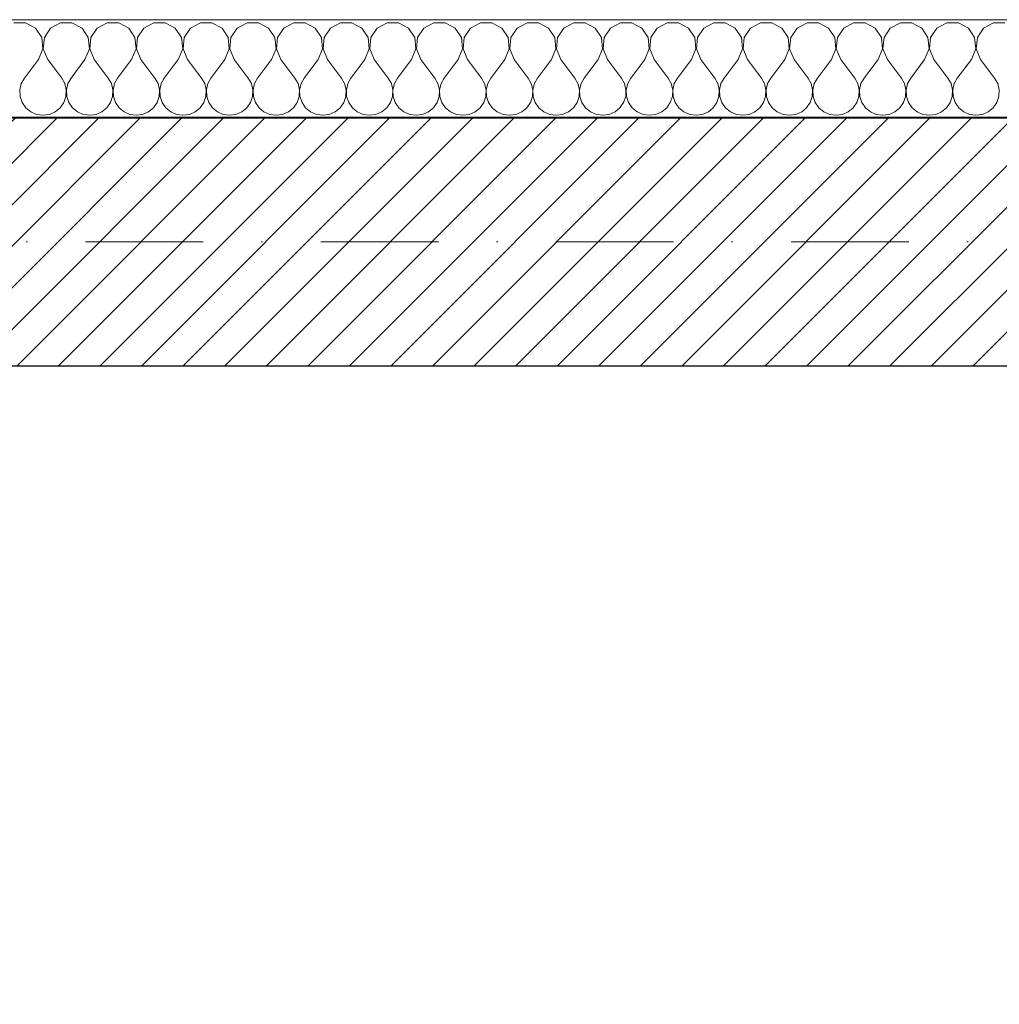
# Model space of a CAD drawing. Header units: millimetres. Extents: x 172139 to 266886, y 98118 to 138225.
# Tile 46 of 123: x 205536 to 207036, y 120168 to 121676. Entities that reach past the tile are written whole.
import ezdxf

# ---------------------------------------------------------------- set-up
doc = ezdxf.new("R2010")
doc.units = ezdxf.units.MM
doc.header["$MEASUREMENT"] = 0
doc.linetypes.add('Kropki i Kreski', pattern=[360, 180, -90, 0, -90])
for name, color, linetype in [('Konstrukcja - Siatki mod', 7, 'Continuous'), ('KR_INW', 7, 'Continuous'), ('NAPIS_SODON', 7, 'Continuous')]:
    doc.layers.add(name, color=color, linetype=linetype)
doc.layers.add('Konstrukcja - Siatki mod_Nr_pióra__48', color=7, linetype='Continuous', lineweight=15, true_color=0xa80f02)
doc.layers.add('KR_INW_Nr_pióra__102', color=7, linetype='Continuous', lineweight=5, true_color=0xcccccc)
for name, color, linetype, lineweight in [('KR_INW_Nr_pióra__101', 252, 'Continuous', 5), ('KR_INW_Nr_pióra__27', 7, 'Continuous', 25), ('KR_INW_Nr_pióra__47', 7, 'Continuous', 15), ('NAPIS_SODON_Nr_pióra__1', 7, 'Continuous', 13), ('NAPIS_SODON_Nr_pióra__121', 255, 'Continuous', 0)]:
    doc.layers.add(name, color=color, linetype=linetype, lineweight=lineweight)

# ---------------------------------------------------------------- blocks, each defined once
blk = doc.blocks.new('Strop_1', base_point=(179225, 121523.3))
at = {"layer": 'NAPIS_SODON_Nr_pióra__1', "linetype": 'Continuous', "flags": 128}
blk.add_lwpolyline([(179225, 121523.3), (179225.9, 107003.8), (250898.3, 107008.3), (250897.4, 121527.8)], close=True, dxfattribs=at)
blk = doc.blocks.new('Strop_2', base_point=(188316, 115154.1))
at = {"layer": 'NAPIS_SODON_Nr_pióra__121', "linetype": 'Continuous', "flags": 128}
blk.add_lwpolyline([(188316, 115154.1), (204667.3, 115154.1), (205241.5, 115154.1), (205242.2, 115154.1), (205242.2, 115394.1), (205241.5, 115154.1), (205174.5, 117823.2), (205315.4, 117824.8), (205315.4, 121145.6), (224463.2, 121145.6)], dxfattribs=at)
blk = doc.blocks.new('*X104')
at = {"layer": 'KR_INW_Nr_pióra__102', "linetype": 'Continuous'}
for p, q in [((205544.4, 121670.9), (205527, 121670.9)), ((205559.7, 121662.7), (205544.4, 121670.9)), ((205569.4, 121648.2), (205559.7, 121662.7)), ((205583.1, 121662.7), (205573.5, 121648.2)), ((205598.4, 121670.9), (205583.1, 121662.7)), ((205615.8, 121670.9), (205598.4, 121670.9)), ((205631.2, 121662.7), (205615.8, 121670.9)), ((205640.8, 121648.2), (205631.2, 121662.7)), ((205654.5, 121662.7), (205644.9, 121648.2)), ((205669.9, 121670.9), (205654.5, 121662.7)), ((205687.3, 121670.9), (205669.9, 121670.9)), ((205702.6, 121662.7), (205687.3, 121670.9)), ((205712.2, 121648.2), (205702.6, 121662.7)), ((205726, 121662.7), (205716.3, 121648.2)), ((205741.3, 121670.9), (205726, 121662.7)), ((205758.7, 121670.9), (205741.3, 121670.9)), ((205774, 121662.7), (205758.7, 121670.9)), ((205783.7, 121648.2), (205774, 121662.7)), ((205797.4, 121662.7), (205787.8, 121648.2)), ((205812.7, 121670.9), (205797.4, 121662.7)), ((205830.1, 121670.9), (205812.7, 121670.9)), ((205845.5, 121662.7), (205830.1, 121670.9)), ((205855.1, 121648.2), (205845.5, 121662.7)), ((205868.8, 121662.7), (205859.2, 121648.2)), ((205884.2, 121670.9), (205868.8, 121662.7)), ((205901.6, 121670.9), (205884.2, 121670.9)), ((205916.9, 121662.7), (205901.6, 121670.9)), ((205926.5, 121648.2), (205916.9, 121662.7)), ((205940.3, 121662.7), (205930.6, 121648.2)), ((205955.6, 121670.9), (205940.3, 121662.7)), ((205973, 121670.9), (205955.6, 121670.9)), ((205988.3, 121662.7), (205973, 121670.9)), ((205997.9, 121648.2), (205988.3, 121662.7)), ((206011.7, 121662.7), (206002.1, 121648.2)), ((206027, 121670.9), (206011.7, 121662.7)), ((206044.4, 121670.9), (206027, 121670.9)), ((206059.7, 121662.7), (206044.4, 121670.9)), ((206069.4, 121648.2), (206059.7, 121662.7)), ((206083.1, 121662.7), (206073.5, 121648.2)), ((206098.4, 121670.9), (206083.1, 121662.7)), ((206115.8, 121670.9), (206098.4, 121670.9)), ((206131.2, 121662.7), (206115.8, 121670.9)), ((206140.8, 121648.2), (206131.2, 121662.7)), ((206154.5, 121662.7), (206144.9, 121648.2)), ((206169.9, 121670.9), (206154.5, 121662.7)), ((206187.3, 121670.9), (206169.9, 121670.9)), ((206202.6, 121662.7), (206187.3, 121670.9)), ((206212.2, 121648.2), (206202.6, 121662.7)), ((206226, 121662.7), (206216.3, 121648.2)), ((206241.3, 121670.9), (206226, 121662.7)), ((206258.7, 121670.9), (206241.3, 121670.9)), ((206274, 121662.7), (206258.7, 121670.9)), ((206283.7, 121648.2), (206274, 121662.7)), ((206297.4, 121662.7), (206287.8, 121648.2)), ((206312.7, 121670.9), (206297.4, 121662.7)), ((206330.1, 121670.9), (206312.7, 121670.9)), ((206345.5, 121662.7), (206330.1, 121670.9)), ((206355.1, 121648.2), (206345.5, 121662.7)), ((206368.8, 121662.7), (206359.2, 121648.2)), ((206384.2, 121670.9), (206368.8, 121662.7)), ((206401.6, 121670.9), (206384.2, 121670.9)), ((206416.9, 121662.7), (206401.6, 121670.9)), ((206426.5, 121648.2), (206416.9, 121662.7)), ((206440.3, 121662.7), (206430.6, 121648.2)), ((206455.6, 121670.9), (206440.3, 121662.7)), ((206473, 121670.9), (206455.6, 121670.9)), ((206488.3, 121662.7), (206473, 121670.9)), ((206497.9, 121648.2), (206488.3, 121662.7)), ((206511.7, 121662.7), (206502.1, 121648.2)), ((206527, 121670.9), (206511.7, 121662.7)), ((206544.4, 121670.9), (206527, 121670.9)), ((206559.7, 121662.7), (206544.4, 121670.9)), ((206569.4, 121648.2), (206559.7, 121662.7)), ((206583.1, 121662.7), (206573.5, 121648.2)), ((206598.4, 121670.9), (206583.1, 121662.7)), ((206615.8, 121670.9), (206598.4, 121670.9)), ((206631.2, 121662.7), (206615.8, 121670.9)), ((206640.8, 121648.2), (206631.2, 121662.7)), ((206654.5, 121662.7), (206644.9, 121648.2)), ((206669.9, 121670.9), (206654.5, 121662.7)), ((206687.3, 121670.9), (206669.9, 121670.9)), ((206702.6, 121662.7), (206687.3, 121670.9)), ((206712.2, 121648.2), (206702.6, 121662.7)), ((206726, 121662.7), (206716.3, 121648.2)), ((206741.3, 121670.9), (206726, 121662.7)), ((206758.7, 121670.9), (206741.3, 121670.9)), ((206774, 121662.7), (206758.7, 121670.9)), ((206783.7, 121648.2), (206774, 121662.7)), ((206797.4, 121662.7), (206787.8, 121648.2)), ((206812.7, 121670.9), (206797.4, 121662.7)), ((206830.1, 121670.9), (206812.7, 121670.9)), ((206845.5, 121662.7), (206830.1, 121670.9)), ((206855.1, 121648.2), (206845.5, 121662.7)), ((206868.8, 121662.7), (206859.2, 121648.2)), ((206884.2, 121670.9), (206868.8, 121662.7)), ((206901.6, 121670.9), (206884.2, 121670.9)), ((206916.9, 121662.7), (206901.6, 121670.9)), ((206926.5, 121648.2), (206916.9, 121662.7)), ((206940.3, 121662.7), (206930.6, 121648.2)), ((206955.6, 121670.9), (206940.3, 121662.7)), ((206973, 121670.9), (206955.6, 121670.9)), ((206988.3, 121662.7), (206973, 121670.9)), ((206997.9, 121648.2), (206988.3, 121662.7)), ((207011.7, 121662.7), (207002.1, 121648.2)), ((207027, 121670.9), (207011.7, 121662.7)), ((207044.4, 121670.9), (207027, 121670.9)), ((205571, 121630.9), (205569.4, 121648.2)), ((205573.5, 121648.2), (205571.8, 121630.9)), ((205642.4, 121630.9), (205640.8, 121648.2)), ((205644.9, 121648.2), (205643.3, 121630.9)), ((205713.9, 121630.9), (205712.2, 121648.2)), ((205716.3, 121648.2), (205714.7, 121630.9)), ((205785.3, 121630.9), (205783.7, 121648.2)), ((205787.8, 121648.2), (205786.1, 121630.9)), ((205856.7, 121630.9), (205855.1, 121648.2)), ((205859.2, 121648.2), (205857.6, 121630.9)), ((205928.2, 121630.9), (205926.5, 121648.2)), ((205930.6, 121648.2), (205929, 121630.9)), ((205999.6, 121630.9), (205997.9, 121648.2)), ((206002.1, 121648.2), (206000.4, 121630.9)), ((206071, 121630.9), (206069.4, 121648.2)), ((206073.5, 121648.2), (206071.8, 121630.9)), ((206142.4, 121630.9), (206140.8, 121648.2)), ((206144.9, 121648.2), (206143.3, 121630.9)), ((206213.9, 121630.9), (206212.2, 121648.2)), ((206216.3, 121648.2), (206214.7, 121630.9)), ((206285.3, 121630.9), (206283.7, 121648.2)), ((206287.8, 121648.2), (206286.1, 121630.9)), ((206356.7, 121630.9), (206355.1, 121648.2)), ((206359.2, 121648.2), (206357.6, 121630.9)), ((206428.2, 121630.9), (206426.5, 121648.2)), ((206430.6, 121648.2), (206429, 121630.9)), ((206499.6, 121630.9), (206497.9, 121648.2)), ((206502.1, 121648.2), (206500.4, 121630.9)), ((206571, 121630.9), (206569.4, 121648.2)), ((206573.5, 121648.2), (206571.8, 121630.9)), ((206642.4, 121630.9), (206640.8, 121648.2)), ((206644.9, 121648.2), (206643.3, 121630.9)), ((206713.9, 121630.9), (206712.2, 121648.2)), ((206716.3, 121648.2), (206714.7, 121630.9)), ((206785.3, 121630.9), (206783.7, 121648.2)), ((206787.8, 121648.2), (206786.1, 121630.9)), ((206856.7, 121630.9), (206855.1, 121648.2)), ((206859.2, 121648.2), (206857.6, 121630.9)), ((206928.2, 121630.9), (206926.5, 121648.2)), ((206930.6, 121648.2), (206929, 121630.9)), ((206999.6, 121630.9), (206997.9, 121648.2)), ((207002.1, 121648.2), (207000.4, 121630.9)), ((205564.3, 121614.9), (205571, 121630.9)), ((205571.8, 121630.9), (205578.6, 121614.9)), ((205635.7, 121614.9), (205642.4, 121630.9)), ((205643.3, 121630.9), (205650, 121614.9)), ((205707.1, 121614.9), (205713.9, 121630.9)), ((205714.7, 121630.9), (205721.4, 121614.9)), ((205778.6, 121614.9), (205785.3, 121630.9)), ((205786.1, 121630.9), (205792.9, 121614.9)), ((205850, 121614.9), (205856.7, 121630.9)), ((205857.6, 121630.9), (205864.3, 121614.9)), ((205921.4, 121614.9), (205928.2, 121630.9)), ((205929, 121630.9), (205935.7, 121614.9)), ((205992.9, 121614.9), (205999.6, 121630.9)), ((206000.4, 121630.9), (206007.1, 121614.9)), ((206064.3, 121614.9), (206071, 121630.9)), ((206071.8, 121630.9), (206078.6, 121614.9)), ((206135.7, 121614.9), (206142.4, 121630.9)), ((206143.3, 121630.9), (206150, 121614.9)), ((206207.1, 121614.9), (206213.9, 121630.9)), ((206214.7, 121630.9), (206221.4, 121614.9)), ((206278.6, 121614.9), (206285.3, 121630.9)), ((206286.1, 121630.9), (206292.9, 121614.9)), ((206350, 121614.9), (206356.7, 121630.9)), ((206357.6, 121630.9), (206364.3, 121614.9)), ((206421.4, 121614.9), (206428.2, 121630.9)), ((206429, 121630.9), (206435.7, 121614.9)), ((206492.9, 121614.9), (206499.6, 121630.9)), ((206500.4, 121630.9), (206507.1, 121614.9)), ((206564.3, 121614.9), (206571, 121630.9)), ((206571.8, 121630.9), (206578.6, 121614.9)), ((206635.7, 121614.9), (206642.4, 121630.9)), ((206643.3, 121630.9), (206650, 121614.9)), ((206707.1, 121614.9), (206713.9, 121630.9)), ((206714.7, 121630.9), (206721.4, 121614.9)), ((206778.6, 121614.9), (206785.3, 121630.9)), ((206786.1, 121630.9), (206792.9, 121614.9)), ((206850, 121614.9), (206856.7, 121630.9)), ((206857.6, 121630.9), (206864.3, 121614.9)), ((206921.4, 121614.9), (206928.2, 121630.9)), ((206929, 121630.9), (206935.7, 121614.9)), ((206992.9, 121614.9), (206999.6, 121630.9)), ((207000.4, 121630.9), (207007.1, 121614.9)), ((205564.3, 121614.9), (205542.9, 121586.3)), ((205578.6, 121614.9), (205600, 121586.3)), ((205635.7, 121614.9), (205614.3, 121586.3)), ((205650, 121614.9), (205671.4, 121586.3)), ((205707.1, 121614.9), (205685.7, 121586.3)), ((205721.4, 121614.9), (205742.9, 121586.3)), ((205778.6, 121614.9), (205757.1, 121586.3)), ((205792.9, 121614.9), (205814.3, 121586.3)), ((205850, 121614.9), (205828.6, 121586.3)), ((205864.3, 121614.9), (205885.7, 121586.3)), ((205921.4, 121614.9), (205900, 121586.3)), ((205935.7, 121614.9), (205957.1, 121586.3)), ((205992.9, 121614.9), (205971.4, 121586.3)), ((206007.1, 121614.9), (206028.6, 121586.3)), ((206064.3, 121614.9), (206042.9, 121586.3)), ((206078.6, 121614.9), (206100, 121586.3)), ((206135.7, 121614.9), (206114.3, 121586.3)), ((206150, 121614.9), (206171.4, 121586.3)), ((206207.1, 121614.9), (206185.7, 121586.3)), ((206221.4, 121614.9), (206242.9, 121586.3)), ((206278.6, 121614.9), (206257.1, 121586.3)), ((206292.9, 121614.9), (206314.3, 121586.3)), ((206350, 121614.9), (206328.6, 121586.3)), ((206364.3, 121614.9), (206385.7, 121586.3)), ((206421.4, 121614.9), (206400, 121586.3)), ((206435.7, 121614.9), (206457.1, 121586.3)), ((206492.9, 121614.9), (206471.4, 121586.3)), ((206507.1, 121614.9), (206528.6, 121586.3)), ((206564.3, 121614.9), (206542.9, 121586.3)), ((206578.6, 121614.9), (206600, 121586.3)), ((206635.7, 121614.9), (206614.3, 121586.3)), ((206650, 121614.9), (206671.4, 121586.3)), ((206707.1, 121614.9), (206685.7, 121586.3)), ((206721.4, 121614.9), (206742.9, 121586.3)), ((206778.6, 121614.9), (206757.1, 121586.3)), ((206792.9, 121614.9), (206814.3, 121586.3)), ((206850, 121614.9), (206828.6, 121586.3)), ((206864.3, 121614.9), (206885.7, 121586.3)), ((206921.4, 121614.9), (206900, 121586.3)), ((206935.7, 121614.9), (206957.1, 121586.3)), ((206992.9, 121614.9), (206971.4, 121586.3)), ((207007.1, 121614.9), (207028.6, 121586.3)), ((205542.9, 121586.3), (205538.1, 121577.7)), ((205604.8, 121577.7), (205600, 121586.3)), ((205614.3, 121586.3), (205609.5, 121577.7)), ((205676.2, 121577.7), (205671.4, 121586.3)), ((205685.7, 121586.3), (205680.9, 121577.7)), ((205747.6, 121577.7), (205742.9, 121586.3)), ((205757.1, 121586.3), (205752.4, 121577.7)), ((205819.1, 121577.7), (205814.3, 121586.3)), ((205828.6, 121586.3), (205823.8, 121577.7)), ((205890.5, 121577.7), (205885.7, 121586.3)), ((205900, 121586.3), (205895.2, 121577.7)), ((205961.9, 121577.7), (205957.1, 121586.3)), ((205971.4, 121586.3), (205966.7, 121577.7)), ((206033.3, 121577.7), (206028.6, 121586.3)), ((206042.9, 121586.3), (206038.1, 121577.7)), ((206104.8, 121577.7), (206100, 121586.3)), ((206114.3, 121586.3), (206109.5, 121577.7)), ((206176.2, 121577.7), (206171.4, 121586.3)), ((206185.7, 121586.3), (206180.9, 121577.7)), ((206247.6, 121577.7), (206242.9, 121586.3)), ((206257.1, 121586.3), (206252.4, 121577.7)), ((206319.1, 121577.7), (206314.3, 121586.3)), ((206328.6, 121586.3), (206323.8, 121577.7)), ((206390.5, 121577.7), (206385.7, 121586.3)), ((206400, 121586.3), (206395.2, 121577.7)), ((206461.9, 121577.7), (206457.1, 121586.3)), ((206471.4, 121586.3), (206466.7, 121577.7)), ((206533.3, 121577.7), (206528.6, 121586.3)), ((206542.9, 121586.3), (206538.1, 121577.7)), ((206604.8, 121577.7), (206600, 121586.3)), ((206614.3, 121586.3), (206609.5, 121577.7)), ((206676.2, 121577.7), (206671.4, 121586.3)), ((206685.7, 121586.3), (206680.9, 121577.7)), ((206747.6, 121577.7), (206742.9, 121586.3)), ((206757.1, 121586.3), (206752.4, 121577.7)), ((206819.1, 121577.7), (206814.3, 121586.3)), ((206828.6, 121586.3), (206823.8, 121577.7)), ((206890.5, 121577.7), (206885.7, 121586.3)), ((206900, 121586.3), (206895.2, 121577.7)), ((206961.9, 121577.7), (206957.1, 121586.3)), ((206971.4, 121586.3), (206966.7, 121577.7)), ((207033.3, 121577.7), (207028.6, 121586.3)), ((205538.1, 121577.7), (205535.9, 121568.1)), ((205535.9, 121568.1), (205536.3, 121558.2)), ((205607, 121568.1), (205604.8, 121577.7)), ((205606.5, 121558.2), (205607, 121568.1)), ((205609.5, 121577.7), (205607.3, 121568.1)), ((205607.3, 121568.1), (205607.8, 121558.2)), ((205678.4, 121568.1), (205676.2, 121577.7)), ((205677.9, 121558.2), (205678.4, 121568.1)), ((205680.9, 121577.7), (205678.7, 121568.1)), ((205678.7, 121568.1), (205679.2, 121558.2)), ((205749.9, 121568.1), (205747.6, 121577.7)), ((205749.4, 121558.2), (205749.9, 121568.1)), ((205752.4, 121577.7), (205750.1, 121568.1)), ((205750.1, 121568.1), (205750.6, 121558.2)), ((205821.3, 121568.1), (205819.1, 121577.7)), ((205820.8, 121558.2), (205821.3, 121568.1)), ((205823.8, 121577.7), (205821.6, 121568.1)), ((205821.6, 121568.1), (205822.1, 121558.2)), ((205892.7, 121568.1), (205890.5, 121577.7)), ((205892.2, 121558.2), (205892.7, 121568.1)), ((205895.2, 121577.7), (205893, 121568.1)), ((205893, 121568.1), (205893.5, 121558.2)), ((205964.1, 121568.1), (205961.9, 121577.7)), ((205963.7, 121558.2), (205964.1, 121568.1)), ((205966.7, 121577.7), (205964.4, 121568.1)), ((205964.4, 121568.1), (205964.9, 121558.2)), ((206035.6, 121568.1), (206033.3, 121577.7)), ((206035.1, 121558.2), (206035.6, 121568.1)), ((206038.1, 121577.7), (206035.9, 121568.1)), ((206035.9, 121568.1), (206036.3, 121558.2)), ((206107, 121568.1), (206104.8, 121577.7)), ((206106.5, 121558.2), (206107, 121568.1)), ((206109.5, 121577.7), (206107.3, 121568.1)), ((206107.3, 121568.1), (206107.8, 121558.2)), ((206178.4, 121568.1), (206176.2, 121577.7)), ((206177.9, 121558.2), (206178.4, 121568.1)), ((206180.9, 121577.7), (206178.7, 121568.1)), ((206178.7, 121568.1), (206179.2, 121558.2)), ((206249.9, 121568.1), (206247.6, 121577.7)), ((206249.4, 121558.2), (206249.9, 121568.1)), ((206252.4, 121577.7), (206250.1, 121568.1)), ((206250.1, 121568.1), (206250.6, 121558.2)), ((206321.3, 121568.1), (206319.1, 121577.7)), ((206320.8, 121558.2), (206321.3, 121568.1)), ((206323.8, 121577.7), (206321.6, 121568.1)), ((206321.6, 121568.1), (206322.1, 121558.2)), ((206392.7, 121568.1), (206390.5, 121577.7)), ((206392.2, 121558.2), (206392.7, 121568.1)), ((206395.2, 121577.7), (206393, 121568.1)), ((206393, 121568.1), (206393.5, 121558.2)), ((206464.1, 121568.1), (206461.9, 121577.7)), ((206463.7, 121558.2), (206464.1, 121568.1)), ((206466.7, 121577.7), (206464.4, 121568.1)), ((206464.4, 121568.1), (206464.9, 121558.2)), ((206535.6, 121568.1), (206533.3, 121577.7)), ((206535.1, 121558.2), (206535.6, 121568.1)), ((206538.1, 121577.7), (206535.9, 121568.1)), ((206535.9, 121568.1), (206536.3, 121558.2)), ((206607, 121568.1), (206604.8, 121577.7)), ((206606.5, 121558.2), (206607, 121568.1)), ((206609.5, 121577.7), (206607.3, 121568.1)), ((206607.3, 121568.1), (206607.8, 121558.2)), ((206678.4, 121568.1), (206676.2, 121577.7)), ((206677.9, 121558.2), (206678.4, 121568.1)), ((206680.9, 121577.7), (206678.7, 121568.1)), ((206678.7, 121568.1), (206679.2, 121558.2)), ((206749.9, 121568.1), (206747.6, 121577.7)), ((206749.4, 121558.2), (206749.9, 121568.1)), ((206752.4, 121577.7), (206750.1, 121568.1)), ((206750.1, 121568.1), (206750.6, 121558.2)), ((206821.3, 121568.1), (206819.1, 121577.7)), ((206820.8, 121558.2), (206821.3, 121568.1)), ((206823.8, 121577.7), (206821.6, 121568.1)), ((206821.6, 121568.1), (206822.1, 121558.2)), ((206892.7, 121568.1), (206890.5, 121577.7)), ((206892.2, 121558.2), (206892.7, 121568.1)), ((206895.2, 121577.7), (206893, 121568.1)), ((206893, 121568.1), (206893.5, 121558.2)), ((206964.1, 121568.1), (206961.9, 121577.7)), ((206963.7, 121558.2), (206964.1, 121568.1)), ((206966.7, 121577.7), (206964.4, 121568.1)), ((206964.4, 121568.1), (206964.9, 121558.2)), ((207035.6, 121568.1), (207033.3, 121577.7)), ((207035.1, 121558.2), (207035.6, 121568.1)), ((205536.3, 121558.2), (205539.5, 121548.9)), ((205603.4, 121548.9), (205606.5, 121558.2)), ((205607.8, 121558.2), (205610.9, 121548.9)), ((205674.8, 121548.9), (205677.9, 121558.2)), ((205679.2, 121558.2), (205682.3, 121548.9)), ((205746.2, 121548.9), (205749.4, 121558.2)), ((205750.6, 121558.2), (205753.8, 121548.9)), ((205817.7, 121548.9), (205820.8, 121558.2)), ((205822.1, 121558.2), (205825.2, 121548.9)), ((205889.1, 121548.9), (205892.2, 121558.2)), ((205893.5, 121558.2), (205896.6, 121548.9)), ((205960.5, 121548.9), (205963.7, 121558.2)), ((205964.9, 121558.2), (205968.1, 121548.9)), ((206031.9, 121548.9), (206035.1, 121558.2)), ((206036.3, 121558.2), (206039.5, 121548.9)), ((206103.4, 121548.9), (206106.5, 121558.2)), ((206107.8, 121558.2), (206110.9, 121548.9)), ((206174.8, 121548.9), (206177.9, 121558.2)), ((206179.2, 121558.2), (206182.3, 121548.9)), ((206246.2, 121548.9), (206249.4, 121558.2)), ((206250.6, 121558.2), (206253.8, 121548.9)), ((206317.7, 121548.9), (206320.8, 121558.2)), ((206322.1, 121558.2), (206325.2, 121548.9)), ((206389.1, 121548.9), (206392.2, 121558.2)), ((206393.5, 121558.2), (206396.6, 121548.9)), ((206460.5, 121548.9), (206463.7, 121558.2)), ((206464.9, 121558.2), (206468.1, 121548.9)), ((206531.9, 121548.9), (206535.1, 121558.2)), ((206536.3, 121558.2), (206539.5, 121548.9)), ((206603.4, 121548.9), (206606.5, 121558.2)), ((206607.8, 121558.2), (206610.9, 121548.9)), ((206674.8, 121548.9), (206677.9, 121558.2)), ((206679.2, 121558.2), (206682.3, 121548.9)), ((206746.2, 121548.9), (206749.4, 121558.2)), ((206750.6, 121558.2), (206753.8, 121548.9)), ((206817.7, 121548.9), (206820.8, 121558.2)), ((206822.1, 121558.2), (206825.2, 121548.9)), ((206889.1, 121548.9), (206892.2, 121558.2)), ((206893.5, 121558.2), (206896.6, 121548.9)), ((206960.5, 121548.9), (206963.7, 121558.2)), ((206964.9, 121558.2), (206968.1, 121548.9)), ((207031.9, 121548.9), (207035.1, 121558.2)), ((205539.5, 121548.9), (205545.1, 121540.8)), ((205545.1, 121540.8), (205552.7, 121534.5)), ((205590.2, 121534.5), (205597.8, 121540.8)), ((205597.8, 121540.8), (205603.4, 121548.9)), ((205610.9, 121548.9), (205616.5, 121540.8)), ((205616.5, 121540.8), (205624.1, 121534.5)), ((205661.6, 121534.5), (205669.2, 121540.8)), ((205669.2, 121540.8), (205674.8, 121548.9)), ((205682.3, 121548.9), (205687.9, 121540.8)), ((205687.9, 121540.8), (205695.5, 121534.5)), ((205733.1, 121534.5), (205740.6, 121540.8)), ((205740.6, 121540.8), (205746.2, 121548.9)), ((205753.8, 121548.9), (205759.4, 121540.8)), ((205759.4, 121540.8), (205766.9, 121534.5)), ((205804.5, 121534.5), (205812.1, 121540.8)), ((205812.1, 121540.8), (205817.7, 121548.9)), ((205825.2, 121548.9), (205830.8, 121540.8)), ((205830.8, 121540.8), (205838.4, 121534.5)), ((205875.9, 121534.5), (205883.5, 121540.8)), ((205883.5, 121540.8), (205889.1, 121548.9)), ((205896.6, 121548.9), (205902.2, 121540.8)), ((205902.2, 121540.8), (205909.8, 121534.5)), ((205947.3, 121534.5), (205954.9, 121540.8)), ((205954.9, 121540.8), (205960.5, 121548.9)), ((205968.1, 121548.9), (205973.6, 121540.8)), ((205973.6, 121540.8), (205981.2, 121534.5)), ((206018.8, 121534.5), (206026.4, 121540.8)), ((206026.4, 121540.8), (206031.9, 121548.9)), ((206039.5, 121548.9), (206045.1, 121540.8)), ((206045.1, 121540.8), (206052.7, 121534.5)), ((206090.2, 121534.5), (206097.8, 121540.8)), ((206097.8, 121540.8), (206103.4, 121548.9)), ((206110.9, 121548.9), (206116.5, 121540.8)), ((206116.5, 121540.8), (206124.1, 121534.5)), ((206161.6, 121534.5), (206169.2, 121540.8)), ((206169.2, 121540.8), (206174.8, 121548.9)), ((206182.3, 121548.9), (206187.9, 121540.8)), ((206187.9, 121540.8), (206195.5, 121534.5)), ((206233.1, 121534.5), (206240.6, 121540.8)), ((206240.6, 121540.8), (206246.2, 121548.9)), ((206253.8, 121548.9), (206259.4, 121540.8)), ((206259.4, 121540.8), (206266.9, 121534.5)), ((206304.5, 121534.5), (206312.1, 121540.8)), ((206312.1, 121540.8), (206317.7, 121548.9)), ((206325.2, 121548.9), (206330.8, 121540.8)), ((206330.8, 121540.8), (206338.4, 121534.5)), ((206375.9, 121534.5), (206383.5, 121540.8)), ((206383.5, 121540.8), (206389.1, 121548.9)), ((206396.6, 121548.9), (206402.2, 121540.8)), ((206402.2, 121540.8), (206409.8, 121534.5)), ((206447.3, 121534.5), (206454.9, 121540.8)), ((206454.9, 121540.8), (206460.5, 121548.9)), ((206468.1, 121548.9), (206473.6, 121540.8)), ((206473.6, 121540.8), (206481.2, 121534.5)), ((206518.8, 121534.5), (206526.4, 121540.8)), ((206526.4, 121540.8), (206531.9, 121548.9)), ((206539.5, 121548.9), (206545.1, 121540.8)), ((206545.1, 121540.8), (206552.7, 121534.5)), ((206590.2, 121534.5), (206597.8, 121540.8)), ((206597.8, 121540.8), (206603.4, 121548.9)), ((206610.9, 121548.9), (206616.5, 121540.8)), ((206616.5, 121540.8), (206624.1, 121534.5)), ((206661.6, 121534.5), (206669.2, 121540.8)), ((206669.2, 121540.8), (206674.8, 121548.9)), ((206682.3, 121548.9), (206687.9, 121540.8)), ((206687.9, 121540.8), (206695.5, 121534.5)), ((206733.1, 121534.5), (206740.6, 121540.8)), ((206740.6, 121540.8), (206746.2, 121548.9)), ((206753.8, 121548.9), (206759.4, 121540.8)), ((206759.4, 121540.8), (206766.9, 121534.5)), ((206804.5, 121534.5), (206812.1, 121540.8)), ((206812.1, 121540.8), (206817.7, 121548.9)), ((206825.2, 121548.9), (206830.8, 121540.8)), ((206830.8, 121540.8), (206838.4, 121534.5)), ((206875.9, 121534.5), (206883.5, 121540.8)), ((206883.5, 121540.8), (206889.1, 121548.9)), ((206896.6, 121548.9), (206902.2, 121540.8)), ((206902.2, 121540.8), (206909.8, 121534.5)), ((206947.3, 121534.5), (206954.9, 121540.8)), ((206954.9, 121540.8), (206960.5, 121548.9)), ((206968.1, 121548.9), (206973.6, 121540.8)), ((206973.6, 121540.8), (206981.2, 121534.5)), ((207018.8, 121534.5), (207026.4, 121540.8)), ((207026.4, 121540.8), (207031.9, 121548.9)), ((205552.7, 121534.5), (205561.7, 121530.5)), ((205561.7, 121530.5), (205571.4, 121529.2)), ((205571.4, 121529.2), (205581.2, 121530.5)), ((205581.2, 121530.5), (205590.2, 121534.5)), ((205624.1, 121534.5), (205633.1, 121530.5)), ((205633.1, 121530.5), (205642.9, 121529.2)), ((205642.9, 121529.2), (205652.6, 121530.5)), ((205652.6, 121530.5), (205661.6, 121534.5)), ((205695.5, 121534.5), (205704.5, 121530.5)), ((205704.5, 121530.5), (205714.3, 121529.2)), ((205714.3, 121529.2), (205724, 121530.5)), ((205724, 121530.5), (205733.1, 121534.5)), ((205766.9, 121534.5), (205776, 121530.5)), ((205776, 121530.5), (205785.7, 121529.2)), ((205785.7, 121529.2), (205795.5, 121530.5)), ((205795.5, 121530.5), (205804.5, 121534.5)), ((205838.4, 121534.5), (205847.4, 121530.5)), ((205847.4, 121530.5), (205857.1, 121529.2)), ((205857.1, 121529.2), (205866.9, 121530.5)), ((205866.9, 121530.5), (205875.9, 121534.5)), ((205909.8, 121534.5), (205918.8, 121530.5)), ((205918.8, 121530.5), (205928.6, 121529.2)), ((205928.6, 121529.2), (205938.3, 121530.5)), ((205938.3, 121530.5), (205947.3, 121534.5)), ((205981.2, 121534.5), (205990.2, 121530.5)), ((205990.2, 121530.5), (206000, 121529.2)), ((206000, 121529.2), (206009.8, 121530.5)), ((206009.8, 121530.5), (206018.8, 121534.5)), ((206052.7, 121534.5), (206061.7, 121530.5)), ((206061.7, 121530.5), (206071.4, 121529.2)), ((206071.4, 121529.2), (206081.2, 121530.5)), ((206081.2, 121530.5), (206090.2, 121534.5)), ((206124.1, 121534.5), (206133.1, 121530.5)), ((206133.1, 121530.5), (206142.9, 121529.2)), ((206142.9, 121529.2), (206152.6, 121530.5)), ((206152.6, 121530.5), (206161.6, 121534.5)), ((206195.5, 121534.5), (206204.5, 121530.5)), ((206204.5, 121530.5), (206214.3, 121529.2)), ((206214.3, 121529.2), (206224, 121530.5)), ((206224, 121530.5), (206233.1, 121534.5)), ((206266.9, 121534.5), (206276, 121530.5)), ((206276, 121530.5), (206285.7, 121529.2)), ((206285.7, 121529.2), (206295.5, 121530.5)), ((206295.5, 121530.5), (206304.5, 121534.5)), ((206338.4, 121534.5), (206347.4, 121530.5)), ((206347.4, 121530.5), (206357.1, 121529.2)), ((206357.1, 121529.2), (206366.9, 121530.5)), ((206366.9, 121530.5), (206375.9, 121534.5)), ((206409.8, 121534.5), (206418.8, 121530.5)), ((206418.8, 121530.5), (206428.6, 121529.2)), ((206428.6, 121529.2), (206438.3, 121530.5)), ((206438.3, 121530.5), (206447.3, 121534.5)), ((206481.2, 121534.5), (206490.2, 121530.5)), ((206490.2, 121530.5), (206500, 121529.2)), ((206500, 121529.2), (206509.8, 121530.5)), ((206509.8, 121530.5), (206518.8, 121534.5)), ((206552.7, 121534.5), (206561.7, 121530.5)), ((206561.7, 121530.5), (206571.4, 121529.2)), ((206571.4, 121529.2), (206581.2, 121530.5)), ((206581.2, 121530.5), (206590.2, 121534.5)), ((206624.1, 121534.5), (206633.1, 121530.5)), ((206633.1, 121530.5), (206642.9, 121529.2)), ((206642.9, 121529.2), (206652.6, 121530.5)), ((206652.6, 121530.5), (206661.6, 121534.5)), ((206695.5, 121534.5), (206704.5, 121530.5)), ((206704.5, 121530.5), (206714.3, 121529.2)), ((206714.3, 121529.2), (206724, 121530.5)), ((206724, 121530.5), (206733.1, 121534.5)), ((206766.9, 121534.5), (206776, 121530.5)), ((206776, 121530.5), (206785.7, 121529.2)), ((206785.7, 121529.2), (206795.5, 121530.5)), ((206795.5, 121530.5), (206804.5, 121534.5)), ((206838.4, 121534.5), (206847.4, 121530.5)), ((206847.4, 121530.5), (206857.1, 121529.2)), ((206857.1, 121529.2), (206866.9, 121530.5)), ((206866.9, 121530.5), (206875.9, 121534.5)), ((206909.8, 121534.5), (206918.8, 121530.5)), ((206918.8, 121530.5), (206928.6, 121529.2)), ((206928.6, 121529.2), (206938.3, 121530.5)), ((206938.3, 121530.5), (206947.3, 121534.5)), ((206981.2, 121534.5), (206990.2, 121530.5)), ((206990.2, 121530.5), (207000, 121529.2)), ((207000, 121529.2), (207009.8, 121530.5)), ((207009.8, 121530.5), (207018.8, 121534.5))]:
    blk.add_line(p, q, dxfattribs=at)
blk = doc.blocks.new('Ściana_1', base_point=(179075.1, 121675.6))
at = {"layer": 'KR_INW_Nr_pióra__101', "linetype": 'Continuous'}
h = blk.add_hatch(dxfattribs=at)
h.set_pattern_fill('Cegła_licówka', color=256, style=0, pattern_type=2)
h.set_pattern_definition([(45, (0, 0), (-31.819804, 31.819804), [])])
h.paths.add_polyline_path([(209269.6, 121525.6), (204126.9, 121525.6), (204126.9, 121475.6), (204126.9, 121145.6), (209269.6, 121145.6), (209269.6, 121375.6), (209269.6, 121425.6)])
at = {"layer": 'KR_INW_Nr_pióra__27', "linetype": 'Continuous'}
blk.add_line((209269.6, 121525.6), (204126.9, 121525.6), dxfattribs=at)
at = {"layer": 'KR_INW_Nr_pióra__27', "linetype": 'Continuous', "flags": 128}
blk.add_lwpolyline([(205315.4, 121145.6), (207609, 121145.6)], dxfattribs=at)
at = {"layer": 'KR_INW_Nr_pióra__47', "linetype": 'Continuous', "flags": 128}
blk.add_lwpolyline([(209269.6, 121675.6), (204126.9, 121675.6)], dxfattribs=at)
at = {"layer": 'KR_INW'}
blk.add_blockref('*X104', (0, 0), dxfattribs=at)
blk = doc.blocks.new('Standardowy znacznik siatki_10')
at = {"layer": 'Konstrukcja - Siatki mod_Nr_pióra__48', "linetype": 'Kropki i Kreski'}
blk.add_line((1000, 0), (72912, 0), dxfattribs=at)

msp = doc.modelspace()

# ---------------------------------------------------------------- block references
at = {"layer": 'Konstrukcja - Siatki mod', "color": 8, "linetype": 'Continuous', "lineweight": 13, "zscale": 1000}
msp.add_blockref('Standardowy znacznik siatki_10', (177989.3, 121335.6), dxfattribs=at)
at = {"layer": 'KR_INW'}
msp.add_blockref('Ściana_1', (179075.1, 121675.6), dxfattribs=at)
at = {"layer": 'NAPIS_SODON', "linetype": 'Continuous'}
msp.add_blockref('Strop_1', (179225, 121523.3), dxfattribs=at)
at = {"layer": 'NAPIS_SODON', "color": 255, "linetype": 'Continuous', "lineweight": 0}
msp.add_blockref('Strop_2', (188316, 115154.1), dxfattribs=at)

doc.saveas('drawing.dxf')
